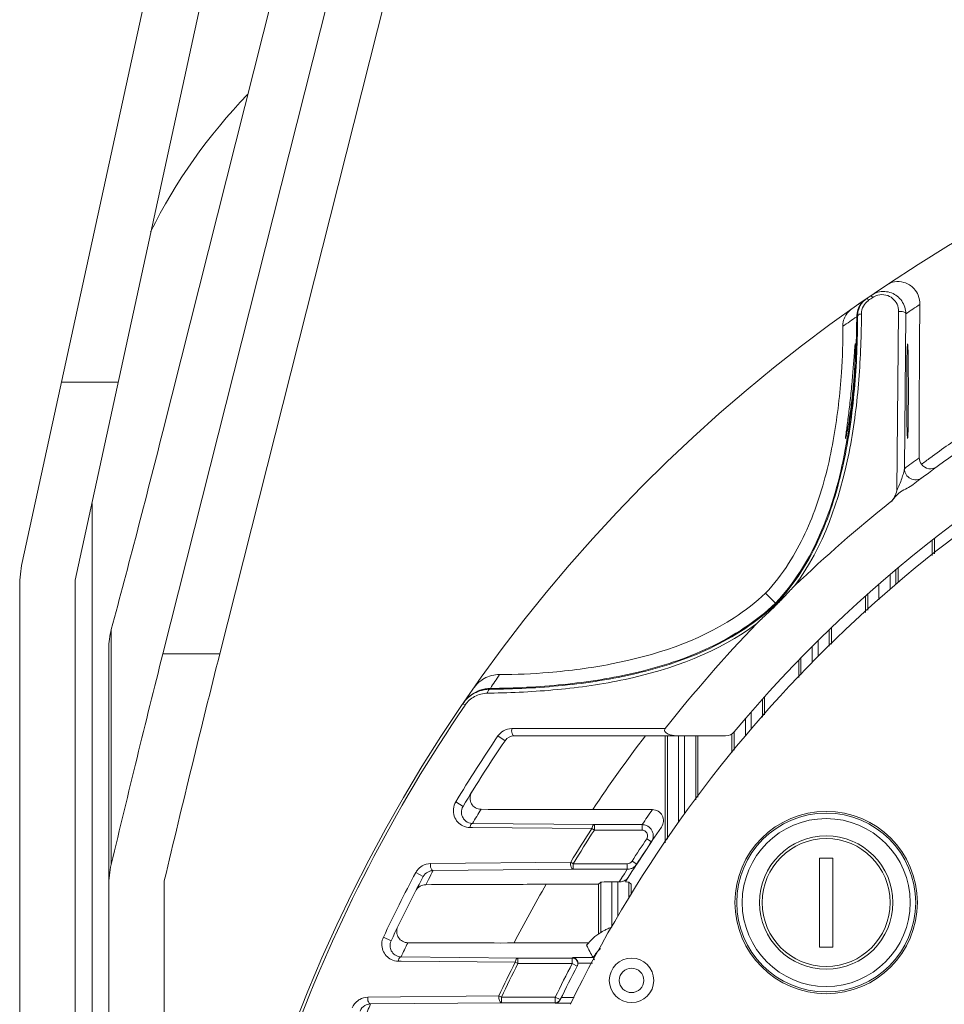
# Model space of a CAD drawing. Header units: millimetres. Extents: x 29170 to 33192, y 36 to 3108.
# Tile 219 of 256: x 31140 to 31223, y 2249 to 2338. Entities that reach past the tile are written whole.
import ezdxf

# ---------------------------------------------------------------- set-up
doc = ezdxf.new("R2010")
doc.units = ezdxf.units.MM
doc.layers.add('细实线', color=7, linetype='Continuous', lineweight=13)

msp = doc.modelspace()

# ---------------------------------------------------------------- linework, layer by layer
at = {"layer": '细实线'}
for p, q in [((31139.753, 2288.769), (31164.503, 2402.617)), ((31169.389, 2401.554), (31144.525, 2287.182)), ((31152.394, 2300.556), (31171.984, 2378.197)), ((31152.394, 2280.556), (31171.984, 2358.197)), ((31176.869, 2357.273), (31157.512, 2280.556)), ((31216.076, 2312.798), (31215.706, 2312.544)), ((31215.706, 2312.544), (31215.839, 2312.35)), ((31216.076, 2312.798), (31216.138, 2312.707)), ((31216.138, 2312.707), (31216.209, 2312.604)), ((31214.767, 2310.871), (31214.846, 2310.924)), ((31215.193, 2310.919), (31215.194, 2311.135)), ((31218.531, 2311.349), (31218.374, 2295.25)), ((31219.179, 2311.129), (31219.056, 2297.205)), ((31143.282, 2305.001), (31148.399, 2305.001)), ((31146.025, 2223.031), (31146.025, 2294.082)), ((31221.557, 2289.397), (31221.557, 2290.795)), ((31221.758, 2290.952), (31221.758, 2289.555)), ((31217.784, 2287.466), (31217.784, 2287.706)), ((31218.284, 2288.131), (31218.284, 2286.814)), ((31218.493, 2288.307), (31218.493, 2286.979)), ((31144.525, 2162.182), (31144.525, 2287.182)), ((31216.758, 2285.403), (31216.758, 2286.821)), ((31217.784, 2286.358), (31217.784, 2287.466)), ((31139.525, 2162.182), (31139.525, 2286.644)), ((31207.53, 2285.055), (31206.569, 2286.014)), ((31215.557, 2284.285), (31215.557, 2285.758)), ((31215.758, 2284.473), (31215.758, 2285.875)), ((31147.756, 2282.74), (31147.756, 2261.61)), ((31212.292, 2282.717), (31212.292, 2281.247)), ((31212.493, 2282.911), (31212.493, 2281.434)), ((31211.292, 2281.738), (31211.292, 2280.317)), ((31147.525, 2154.838), (31147.525, 2281.01)), ((31210.758, 2279.748), (31210.758, 2281.205)), ((31152.394, 2280.556), (31157.512, 2280.556)), ((31209.557, 2278.433), (31209.557, 2279.984)), ((31209.758, 2278.653), (31209.758, 2280.191)), ((31181.833, 2277.445), (31181.781, 2277.365)), ((31181.788, 2277.02), (31181.573, 2277.017)), ((31206.292, 2276.475), (31206.292, 2274.857)), ((31206.493, 2276.7), (31206.493, 2275.077)), ((31179.56, 2275.934), (31179.366, 2276.067)), ((31205.292, 2273.762), (31205.292, 2275.342)), ((31204.758, 2274.724), (31204.758, 2273.176)), ((31197.564, 2273.845), (31183.762, 2273.832)), ((31203.758, 2271.893), (31203.758, 2273.54)), ((31183.151, 2272.741), (31182.518, 2273.169)), ((31183.98, 2273.182), (31202.987, 2273.182)), ((31197.557, 2263.566), (31197.557, 2273.182)), ((31197.758, 2263.875), (31197.758, 2273.182)), ((31198.758, 2273.182), (31198.758, 2265.411)), ((31199.292, 2266.121), (31199.292, 2273.182)), ((31200.292, 2273.182), (31200.292, 2267.413)), ((31200.493, 2273.182), (31200.493, 2267.673)), ((31203.557, 2271.633), (31203.557, 2273.36)), ((31179.381, 2266.833), (31178.725, 2267.228)), ((31196.401, 2266.543), (31191.035, 2266.543)), ((31179.994, 2264.927), (31180.219, 2264.925)), ((31180.219, 2264.925), (31190.961, 2264.833)), ((31180.222, 2265.292), (31191.183, 2265.19)), ((31190.962, 2264.835), (31191.184, 2264.69)), ((31191.183, 2265.19), (31195.477, 2265.19)), ((31191.184, 2264.69), (31191.184, 2265.19)), ((31191.185, 2264.69), (31195.477, 2264.69)), ((31195.477, 2265.19), (31195.477, 2264.69)), ((31196.307, 2263.632), (31195.892, 2263.911)), ((31194.989, 2261.631), (31196.307, 2263.632)), ((31211.425, 2262.182), (31211.425, 2254.182)), ((31212.625, 2262.182), (31211.425, 2262.182)), ((31212.625, 2254.182), (31212.625, 2262.182)), ((31189.056, 2261.809), (31176.458, 2261.681)), ((31189.283, 2261.173), (31176.691, 2261.055)), ((31189.283, 2261.673), (31189.057, 2261.811)), ((31189.283, 2261.173), (31189.283, 2261.673)), ((31194.148, 2261.173), (31189.283, 2261.173)), ((31194.148, 2261.673), (31189.285, 2261.673)), ((31193.888, 2260.767), (31194.148, 2261.173)), ((31194.148, 2261.173), (31194.148, 2261.673)), ((31194.989, 2261.631), (31194.569, 2261.902)), ((31175.803, 2260.515), (31175.128, 2260.874)), ((31193.426, 2260.038), (31193.65, 2260.393)), ((31193.65, 2260.393), (31193.667, 2260.419)), ((31193.667, 2260.419), (31193.888, 2260.767)), ((31152.525, 2260.141), (31152.525, 2154.838)), ((31186.863, 2259.82), (31191.557, 2259.82)), ((31191.557, 2259.82), (31191.758, 2260.021)), ((31191.557, 2255.35), (31191.557, 2259.82)), ((31191.758, 2260.021), (31191.758, 2255.496)), ((31192.758, 2260.038), (31192.758, 2255.974)), ((31193.292, 2260.038), (31192.758, 2260.038)), ((31193.292, 2256.921), (31193.292, 2260.038)), ((31194.292, 2258.551), (31194.292, 2260.021)), ((31194.292, 2260.021), (31194.493, 2259.82)), ((31194.493, 2259.82), (31194.493, 2258.86)), ((31172.912, 2254.744), (31172.22, 2255.07)), ((31183.964, 2254.543), (31190.666, 2254.543)), ((31211.425, 2254.182), (31212.625, 2254.182)), ((31173.806, 2253.294), (31184.303, 2253.19)), ((31184.303, 2253.19), (31189.2, 2253.19)), ((31184.304, 2252.69), (31184.304, 2253.19)), ((31189.2, 2253.19), (31189.2, 2252.69)), ((31191.077, 2253.225), (31189.218, 2253.225)), ((31173.565, 2252.904), (31173.802, 2252.902)), ((31173.802, 2252.902), (31184.066, 2252.808)), ((31184.067, 2252.809), (31184.304, 2252.69)), ((31184.305, 2252.69), (31189.199, 2252.69)), ((31189.2, 2252.69), (31189.642, 2252.458)), ((31191.024, 2252.725), (31189.713, 2252.725)), ((31182.601, 2249.784), (31170.814, 2249.659)), ((31182.842, 2249.673), (31182.602, 2249.785)), ((31182.842, 2249.173), (31182.842, 2249.673)), ((31187.671, 2249.673), (31182.843, 2249.673)), ((31187.671, 2249.673), (31187.671, 2249.173)), ((31188.12, 2249.453), (31187.671, 2249.673)), ((31188.211, 2249.638), (31189.355, 2249.638)), ((31182.841, 2249.173), (31171.058, 2249.056)), ((31187.671, 2249.173), (31182.841, 2249.173)), ((31187.671, 2249.173), (31187.654, 2249.138)), ((31187.654, 2249.138), (31189.085, 2249.138))]:
    msp.add_line(p, q, dxfattribs=at)
for centre, radius in [((31212.025, 2258.182), 8.2), ((31212.025, 2258.182), 8.045), ((31212.025, 2258.182), 7.548), ((31212.025, 2258.182), 6), ((31212.025, 2258.182), 5.75), ((31194.525, 2251.182), 2), ((31194.525, 2251.182), 1.1)]:
    msp.add_circle(centre, radius, dxfattribs=at)
for centre, radius, start, end in [((31295.025, 2197.182), 140, 4.5118, 175.47238), ((31196.025, 2296.182), 50, 136.08484, 153.47957), ((31295.025, 2197.182), 140, 124.5493, 124.916), ((31216.763, 2310.851), 1.994, 124.56277, 131.49779), ((31295.025, 2197.182), 139.765, 124.32731, 124.51112), ((31217.205, 2311.141), 2.005, 105.28065, 124.27522), ((31216.771, 2310.843), 2.006, 142.82313, 161.01333), ((31216.826, 2310.911), 1.98, 151.49392, 165.36367), ((31216.769, 2310.842), 2.005, 136.2053, 142.75267), ((31216.668, 2311.129), 1.474, 151.49404, 179.75037), ((31216.779, 2310.833), 2.018, 131.48825, 136.2119), ((31216.686, 2311.119), 1.494, 124.52638, 126.8905), ((31217.161, 2311.143), 2.018, 359.59771, 35.03132), ((31297.025, 2197.181), 138.001, 123.70367, 124.33991), ((31297.695, 2187.859), 148.354, 123.98598, 124.56964), ((31129.394, 2311.151), 85.373, 358.17457, 359.81217), ((31216.782, 2310.843), 2.016, 161.11392, 179.21534), ((31216.824, 2310.913), 1.978, 165.42011, 179.66939), ((31135.665, 2310.976), 79.1, 357.86386, 358.15629), ((31140.585, 2310.768), 74.176, 355.67035, 357.88245), ((31295.025, 2197.182), 119, 115.48801, 140.08379), ((31147.16, 2310.286), 67.583, 354.81625, 355.6569), ((31295.025, 2197.182), 118, 116.61106, 153.93616), ((31295.032, 2197.166), 124.017, 123.13591, 127.31635), ((31280.071, 2218.108), 99.285, 123.91421, 126.23305), ((31294.725, 2197.012), 125.556, 126.30413, 127.06132), ((31280.074, 2218.103), 99.291, 126.23317, 126.80912), ((31221.387, 2298.196), 1, 216.61527, 306.0973), ((31295.025, 2197.182), 124, 128.526, 133.79615), ((31149.525, 2286.644), 10, 167.73523, 180), ((31295.025, 2197.182), 124, 136.02869, 141.81105), ((31182.579, 2275.96), 2.704, 126.57666, 144.97753), ((31305.63, 2195.631), 148.387, 145.96354, 146.54048), ((31181.817, 2274.405), 2.961, 105.047, 132.46249), ((31181.895, 2274.438), 3.008, 109.31704, 127.45273), ((31181.895, 2274.422), 3.023, 91.1697, 109.21735), ((31181.815, 2274.406), 2.959, 95.51649, 105.01726), ((31181.814, 2274.419), 2.946, 90.64645, 95.51818), ((31181.847, 2274.373), 3.004, 132.47387, 145.68038), ((31181.871, 2274.459), 2.975, 141.34178, 145.66802), ((31181.909, 2274.428), 3.025, 132.39329, 141.33624), ((31181.634, 2274.519), 2.511, 132.44067, 144.3716), ((31181.893, 2274.446), 3, 127.51771, 132.39606), ((31181.605, 2274.549), 2.469, 104.99687, 132.42994), ((31181.6, 2274.559), 2.459, 90.63163, 104.94889), ((31295.025, 2197.182), 139.765, 145.70416, 173.46892), ((31181.611, 2274.535), 2.483, 144.37166, 145.69558), ((31183.763, 2272.33), 1.502, 90.05663, 120.02274), ((31202.987, 2274.182), 1, 270, 320.08379), ((31295.025, 2197.182), 135.765, 145.96484, 148.93972), ((31295.025, 2197.182), 135, 145.96484, 148.93972), ((31183.98, 2272.182), 1, 90, 145.96484), ((31285.836, 2203.754), 113.709, 142.36911, 146.48258), ((31295.026, 2196.181), 134.001, 148.31385, 148.95229), ((31189.714, 3793.388), 1526.845, 269.672988, 270.049575), ((31295.026, 2198.181), 120.001, 145.27206, 146.05436), ((31196.401, 2265.543), 1, 325.26846, 89.98613), ((31180.236, 2266.272), 0.98, 258.44149, 269.17285), ((31295.025, 2197.182), 124.122, 146.97229, 148.62208), ((31295.025, 2197.182), 123.857, 146.97115, 148.6208), ((31295.025, 2197.182), 119, 145.27224, 148.11826), ((31195.472, 2264.188), 1.005, 19.64258, 36.1869), ((31295.025, 2197.182), 119.5, 146.05445, 147.2077), ((31195.477, 2264.19), 0.5, 326.05471, 51.7441), ((31195.47, 2264.193), 1.007, 330.56998, 344.00988), ((31195.47, 2264.189), 1.007, 2.14531, 19.54368), ((31195.472, 2264.191), 1.005, 344.10709, 2.04611), ((31195.482, 2264.187), 0.994, 326.06308, 330.56559), ((31156.067, 2259.639), 8.542, 166.6584, 179.98294), ((31176.475, 2260.152), 1.529, 90.61427, 119.61407), ((31194.147, 2262.18), 1.007, 270.06158, 289.27695), ((31194.148, 2262.174), 1.002, 289.35103, 297.74764), ((31194.147, 2262.174), 1.001, 320.06646, 327.20335), ((31295.025, 2197.182), 135.765, 152.02183, 154.76149), ((31295.025, 2197.182), 135, 152.02183, 154.76149), ((31176.454, 2260.169), 1.502, 149.67655, 152.02), ((31176.466, 2260.162), 1.516, 142.83287, 149.67641), ((31295.025, 2198.181), 134, 152.39785, 152.62907), ((31295.026, 2198.181), 134, 152.01744, 152.39785), ((31272.52, 2209.327), 99.432, 149.48144, 152.95141), ((31193.437, 2261.024), 0.984, 288.6063, 305.31216), ((31194.55, 2251.153), 5.163, 122.73823, 141.85319), ((31295.026, 2196.181), 134.001, 154.16897, 154.7727), ((31182.712, 3602.848), 1348.306, 269.647392, 270.053202), ((31194.525, 2251.182), 4.009, 134.08395, 149.35093), ((31173.82, 2254.276), 0.982, 263.56995, 269.14252), ((31204.826, 2261.06), 15.825, 209.67617, 210.4623), ((31295.025, 2197.182), 124.122, 153.37422, 154.92545), ((31295.025, 2197.182), 123.857, 153.3734, 154.92449), ((31295.025, 2197.182), 119.5, 152.32169, 153.94344), ((31295.025, 2197.182), 119, 152.32164, 153.94344), ((31189.2, 2252.69), 0.5, 332.32439, 45.90241), ((31170.831, 2248.133), 1.526, 90.64536, 119.18107), ((31170.833, 2248.13), 1.53, 119.17806, 125.87175), ((31295.026, 2198.181), 134.001, 157.68729, 158.27186), ((31187.645, 2249.653), 0.515, 271.02241, 333.91625), ((31187.671, 2249.673), 0.5, 269.98014, 333.94932)]:
    msp.add_arc(centre, radius, start, end, dxfattribs=at)
msp.add_ellipse((31219.339, 2304.182), major_axis=(0, 4.25), ratio=0.017455, dxfattribs=at)
for centre, major_axis, ratio, start_param, end_param in [((31152.394, 2400.556), (38.282, 199.959), 0.105439, -2.180534, -2.074212), ((31152.394, 2180.556), (38.282, 199.959), 0.105439, 1.067381, 1.173703), ((31157.512, 2180.556), (38.282, 199.959), 0.105439, 1.067381, 1.181726), ((31192.758, 2260.021), (1, 0), 0.017455, 1.570796, 3.124139), ((31193.292, 2260.021), (1, 0), 0.017455, 1.436724, 1.570796), ((31193.292, 2260.021), (1, 0), 0.017455, 0.017453, 0.816157)]:
    msp.add_ellipse(centre, major_axis=major_axis, ratio=ratio, start_param=start_param, end_param=end_param, dxfattribs=at)
for points, knots in [([(31217.488, 2313.749), (31217.69, 2313.884), (31218.196, 2314.084), (31219.111, 2314.028), (31219.885, 2313.529), (31220.354, 2312.783), (31220.453, 2312.266), (31220.449, 2311.986)], [0, 0, 0, 0, 0.174237, 0.377802, 0.635051, 0.79968, 1, 1, 1, 1]), ([(31216.661, 2312.812), (31216.895, 2312.876), (31217.387, 2312.885), (31218.022, 2312.565), (31218.439, 2312.019), (31218.534, 2311.571), (31218.531, 2311.349)], [0, 0, 0, 0, 0.267166, 0.515664, 0.755656, 1, 1, 1, 1]), ([(31216.677, 2313.075), (31217.07, 2313.182), (31217.925, 2313.145), (31218.591, 2312.618), (31218.813, 2312.302)], [0, 0, 0, 0, 0.512387, 1, 1, 1, 1]), ([(31220.449, 2311.986), (31220.434, 2310.943), (31220.393, 2306.346), (31220.388, 2301.75), (31220.387, 2298.196)], [0, 0, 0, 0, 0.226939, 1, 1, 1, 1]), ([(31207.53, 2285.055), (31209.186, 2286.795), (31211.724, 2290.902), (31213.731, 2297.597), (31214.67, 2304.296), (31214.839, 2308.731), (31214.846, 2310.924)], [0, 0, 0, 0, 0.262556, 0.515405, 0.760289, 1, 1, 1, 1]), ([(31209.205, 2286.686), (31211.776, 2290.148), (31213.931, 2296.455), (31215.017, 2304.774), (31215.18, 2308.887), (31215.193, 2310.919)], [0, 0, 0, 0, 0.512382, 0.758565, 1, 1, 1, 1]), ([(31213.518, 2310.019), (31213.517, 2310.096), (31213.528, 2310.378), (31213.605, 2310.657), (31213.691, 2310.844)], [0, 0, 0, 0, 0.270222, 1, 1, 1, 1]), ([(31213.691, 2310.844), (31213.726, 2310.918), (31213.874, 2311.188), (31214.093, 2311.418), (31214.277, 2311.548)], [0, 0, 0, 0, 0.267372, 1, 1, 1, 1]), ([(31214.846, 2310.924), (31214.847, 2310.949), (31214.913, 2311.085), (31215.078, 2311.119), (31215.194, 2311.135)], [0, 0, 0, 0, 0.174577, 1, 1, 1, 1]), ([(31219.179, 2311.129), (31219.176, 2311.221), (31218.902, 2311.368), (31218.678, 2311.369), (31218.531, 2311.349)], [0, 0, 0, 0, 0.383974, 1, 1, 1, 1]), ([(31208.646, 2288.679), (31209.748, 2290.391), (31211.433, 2294.143), (31212.825, 2299.988), (31213.414, 2305.309), (31213.54, 2308.629), (31213.518, 2310.019)], [0, 0, 0, 0, 0.275866, 0.550405, 0.8116, 1, 1, 1, 1]), ([(31214.271, 2304.182), (31214.299, 2304.457), (31214.35, 2304.998), (31214.418, 2305.784), (31214.476, 2306.509), (31214.523, 2307.145), (31214.557, 2307.608), (31214.581, 2307.916), (31214.595, 2308.095), (31214.609, 2308.233), (31214.617, 2308.341), (31214.631, 2308.39), (31214.632, 2308.431), (31214.639, 2308.431)], [0, 0, 0, 0, 0.194646, 0.381891, 0.554573, 0.70606, 0.830508, 0.881038, 0.923097, 0.956275, 0.980251, 0.994829, 1, 1, 1, 1]), ([(31214.639, 2308.431), (31214.647, 2308.431), (31214.644, 2308.389), (31214.654, 2308.342), (31214.653, 2308.232), (31214.655, 2308.095), (31214.652, 2307.916), (31214.646, 2307.609), (31214.631, 2307.145), (31214.601, 2306.509), (31214.557, 2305.783), (31214.497, 2304.997), (31214.448, 2304.457), (31214.421, 2304.182)], [0, 0, 0, 0, 0.005045, 0.019499, 0.043362, 0.076441, 0.118422, 0.168894, 0.293301, 0.444849, 0.617681, 0.805131, 1, 1, 1, 1]), ([(31213.768, 2299.932), (31213.761, 2299.932), (31213.769, 2299.975), (31213.766, 2300.022), (31213.781, 2300.132), (31213.797, 2300.269), (31213.821, 2300.449), (31213.862, 2300.756), (31213.925, 2301.22), (31214.009, 2301.855), (31214.098, 2302.579), (31214.188, 2303.364), (31214.244, 2303.906), (31214.271, 2304.182)], [0, 0, 0, 0, 0.004893, 0.019328, 0.043297, 0.076578, 0.118818, 0.169562, 0.294397, 0.446056, 0.618655, 0.805651, 1, 1, 1, 1]), ([(31214.421, 2304.182), (31214.393, 2303.905), (31214.335, 2303.363), (31214.238, 2302.577), (31214.135, 2301.853), (31214.034, 2301.218), (31213.952, 2300.756), (31213.893, 2300.449), (31213.857, 2300.269), (31213.825, 2300.131), (31213.803, 2300.022), (31213.782, 2299.973), (31213.776, 2299.932), (31213.768, 2299.932)], [0, 0, 0, 0, 0.193625, 0.379929, 0.551945, 0.703254, 0.828091, 0.878997, 0.921507, 0.955162, 0.979593, 0.99456, 1, 1, 1, 1]), ([(31214.466, 2304.18), (31214.434, 2303.825), (31214.293, 2302.397), (31214.099, 2300.974), (31213.92, 2299.911)], [0, 0, 0, 0, 0.24852, 1, 1, 1, 1]), ([(31213.92, 2299.911), (31213.477, 2297.286), (31212.173, 2291.981), (31209.384, 2287.125), (31207.471, 2285.114)], [0, 0, 0, 0, 0.489622, 1, 1, 1, 1]), ([(31219.056, 2297.205), (31219.052, 2297.065), (31218.968, 2296.764), (31218.757, 2296.108), (31218.544, 2295.595), (31218.374, 2295.25)], [0, 0, 0, 0, 0.201503, 0.444838, 1, 1, 1, 1]), ([(31219.056, 2297.205), (31219.056, 2297.023), (31219.161, 2296.65), (31219.586, 2296.264), (31220.149, 2296.156), (31220.51, 2296.295), (31220.656, 2296.404)], [0, 0, 0, 0, 0.250075, 0.500037, 0.749973, 1, 1, 1, 1]), ([(31219.852, 2295.797), (31219.677, 2295.663), (31219.296, 2295.439), (31218.803, 2295.194), (31218.446, 2294.93), (31218.156, 2294.6), (31217.961, 2294.327), (31217.789, 2294.19)], [0, 0, 0, 0, 0.25004, 0.500197, 0.625244, 0.750286, 1, 1, 1, 1]), ([(31217.789, 2294.19), (31217.953, 2294.32), (31218.213, 2294.658), (31218.326, 2295.055), (31218.374, 2295.25)], [0, 0, 0, 0, 0.509828, 1, 1, 1, 1]), ([(31209.205, 2286.686), (31208.924, 2286.416), (31208.397, 2285.84), (31207.862, 2285.274), (31207.59, 2284.995)], [0, 0, 0, 0, 0.5, 1, 1, 1, 1]), ([(31207.53, 2285.055), (31205.792, 2283.398), (31201.745, 2280.787), (31195.089, 2278.632), (31188.404, 2277.595), (31183.971, 2277.386), (31181.781, 2277.365)], [0, 0, 0, 0, 0.262459, 0.515607, 0.760534, 1, 1, 1, 1]), ([(31207.471, 2285.114), (31205.742, 2283.465), (31201.715, 2280.866), (31195.09, 2278.717), (31188.431, 2277.679), (31184.016, 2277.466), (31181.834, 2277.444)], [0, 0, 0, 0, 0.262227, 0.5154, 0.760419, 1, 1, 1, 1]), ([(31207.523, 2285.048), (31207.524, 2285.045), (31207.536, 2285.053), (31207.549, 2285.036), (31207.566, 2285.018), (31207.582, 2285.003), (31207.59, 2284.995)], [0, 0, 0, 0, 0.103947, 0.295468, 0.595577, 1, 1, 1, 1]), ([(31207.59, 2284.995), (31207.292, 2284.705), (31206.688, 2284.134), (31206.073, 2283.574), (31205.784, 2283.274)], [0, 0, 0, 0, 0.499999, 1, 1, 1, 1]), ([(31205.784, 2283.274), (31202.35, 2280.707), (31196.148, 2278.428), (31187.888, 2277.245), (31183.805, 2277.047), (31181.788, 2277.02)], [0, 0, 0, 0, 0.512601, 0.758778, 1, 1, 1, 1]), ([(31203.739, 2283.789), (31200.452, 2281.647), (31194.736, 2279.787), (31187.518, 2278.845), (31184.142, 2278.686), (31182.664, 2278.686)], [0, 0, 0, 0, 0.537829, 0.797348, 1, 1, 1, 1]), ([(31180.968, 2278.132), (31181.024, 2278.174), (31181.268, 2278.341), (31181.54, 2278.469), (31181.753, 2278.54)], [0, 0, 0, 0, 0.238707, 1, 1, 1, 1]), ([(31181.753, 2278.54), (31181.823, 2278.563), (31182.119, 2278.649), (31182.429, 2278.686), (31182.664, 2278.686)], [0, 0, 0, 0, 0.236929, 1, 1, 1, 1]), ([(31181.573, 2277.017), (31181.58, 2277.064), (31181.605, 2277.191), (31181.689, 2277.36), (31181.781, 2277.365)], [0, 0, 0, 0, 0.338926, 1, 1, 1, 1]), ([(31183.98, 2273.182), (31183.888, 2273.182), (31183.737, 2273.46), (31183.741, 2273.684), (31183.762, 2273.832)], [0, 0, 0, 0, 0.380975, 1, 1, 1, 1]), ([(31197.564, 2273.845), (31197.526, 2273.796), (31197.473, 2273.666), (31197.57, 2273.487), (31197.725, 2273.377), (31197.953, 2273.272), (31198.261, 2273.2), (31198.512, 2273.182), (31198.637, 2273.182)], [0, 0, 0, 0, 0.124212, 0.249035, 0.374255, 0.49945, 0.749645, 1, 1, 1, 1]), ([(31180.157, 2268.106), (31180.06, 2267.949), (31179.956, 2267.582), (31180.101, 2267.05), (31180.478, 2266.665), (31180.827, 2266.568), (31180.999, 2266.567)], [0, 0, 0, 0, 0.262843, 0.511723, 0.753516, 1, 1, 1, 1]), ([(31178.725, 2267.228), (31178.503, 2266.859), (31178.397, 2265.916), (31179.021, 2265.236), (31179.373, 2265.069)], [0, 0, 0, 0, 0.524833, 1, 1, 1, 1]), ([(31179.381, 2266.833), (31179.281, 2266.668), (31179.185, 2266.296), (31179.292, 2265.936), (31179.376, 2265.791)], [0, 0, 0, 0, 0.536093, 1, 1, 1, 1]), ([(31179.376, 2265.791), (31179.412, 2265.729), (31179.576, 2265.504), (31179.838, 2265.353), (31180.04, 2265.312)], [0, 0, 0, 0, 0.258184, 1, 1, 1, 1]), ([(31180.222, 2265.292), (31180.196, 2265.292), (31180.05, 2265.225), (31180.011, 2265.049), (31179.994, 2264.927)], [0, 0, 0, 0, 0.177622, 1, 1, 1, 1]), ([(31191.184, 2265.19), (31191.158, 2265.189), (31191.017, 2265.124), (31190.979, 2264.954), (31190.962, 2264.835)], [0, 0, 0, 0, 0.176257, 1, 1, 1, 1]), ([(31176.691, 2261.055), (31176.6, 2261.057), (31176.445, 2261.315), (31176.441, 2261.538), (31176.458, 2261.681)], [0, 0, 0, 0, 0.387598, 1, 1, 1, 1]), ([(31189.057, 2261.811), (31189.038, 2261.738), (31189.046, 2261.584), (31189.086, 2261.363), (31189.192, 2261.177), (31189.283, 2261.173)], [0, 0, 0, 0, 0.31662, 0.616513, 1, 1, 1, 1]), ([(31176.691, 2261.055), (31176.525, 2261.052), (31176.162, 2260.958), (31175.893, 2260.685), (31175.803, 2260.515)], [0, 0, 0, 0, 0.463811, 1, 1, 1, 1]), ([(31194.265, 2260.493), (31194.252, 2260.472), (31194.181, 2260.369), (31194.089, 2260.279), (31194.006, 2260.221)], [0, 0, 0, 0, 0.194741, 1, 1, 1, 1]), ([(31176.027, 2259.788), (31175.851, 2259.786), (31175.484, 2259.686), (31175.221, 2259.407), (31175.136, 2259.242)], [0, 0, 0, 0, 0.486304, 1, 1, 1, 1]), ([(31186.863, 2259.82), (31185.941, 2259.82), (31182.329, 2259.818), (31178.716, 2259.809), (31176.027, 2259.788)], [0, 0, 0, 0, 0.255303, 1, 1, 1, 1]), ([(31173.52, 2256.016), (31173.444, 2255.858), (31173.376, 2255.502), (31173.547, 2255.006), (31173.92, 2254.655), (31174.25, 2254.569), (31174.414, 2254.568)], [0, 0, 0, 0, 0.263282, 0.513035, 0.754956, 1, 1, 1, 1]), ([(31192.758, 2255.974), (31192.633, 2255.928), (31192.452, 2255.854), (31192.225, 2255.747), (31192.077, 2255.67), (31191.953, 2255.606), (31191.857, 2255.544), (31191.797, 2255.524), (31191.766, 2255.491), (31191.758, 2255.496)], [0, 0, 0, 0, 0.360873, 0.527923, 0.678769, 0.808312, 0.909705, 0.975541, 1, 1, 1, 1]), ([(31172.22, 2255.07), (31172.049, 2254.707), (31172.014, 2253.841), (31172.591, 2253.222), (31172.917, 2253.06)], [0, 0, 0, 0, 0.524464, 1, 1, 1, 1]), ([(31172.912, 2254.744), (31172.843, 2254.596), (31172.78, 2254.28), (31172.863, 2253.973), (31172.929, 2253.845)], [0, 0, 0, 0, 0.530248, 1, 1, 1, 1]), ([(31172.929, 2253.845), (31173.005, 2253.696), (31173.23, 2253.437), (31173.551, 2253.318), (31173.71, 2253.3)], [0, 0, 0, 0, 0.509072, 1, 1, 1, 1]), ([(31173.806, 2253.294), (31173.777, 2253.293), (31173.622, 2253.223), (31173.58, 2253.035), (31173.565, 2252.904)], [0, 0, 0, 0, 0.180045, 1, 1, 1, 1]), ([(31184.304, 2253.19), (31184.276, 2253.189), (31184.124, 2253.12), (31184.083, 2252.936), (31184.067, 2252.809)], [0, 0, 0, 0, 0.179332, 1, 1, 1, 1]), ([(31189.218, 2253.225), (31189.255, 2253.224), (31189.409, 2253.204), (31189.553, 2253.108), (31189.62, 2253.01)], [0, 0, 0, 0, 0.235731, 1, 1, 1, 1]), ([(31171.058, 2249.056), (31170.969, 2249.059), (31170.808, 2249.299), (31170.801, 2249.52), (31170.814, 2249.659)], [0, 0, 0, 0, 0.390936, 1, 1, 1, 1]), ([(31182.602, 2249.785), (31182.586, 2249.713), (31182.596, 2249.565), (31182.64, 2249.349), (31182.752, 2249.177), (31182.842, 2249.173)], [0, 0, 0, 0, 0.316117, 0.612375, 1, 1, 1, 1]), ([(31171.058, 2249.056), (31170.878, 2249.053), (31170.483, 2248.941), (31170.209, 2248.62), (31170.129, 2248.425)], [0, 0, 0, 0, 0.460779, 1, 1, 1, 1])]:
    msp.add_open_spline(points, degree=3, knots=knots, dxfattribs=at)
for points in [[(31215.085, 2311.856), (31215.233, 2312.127), (31215.451, 2312.369), (31215.706, 2312.544)], [(31216.209, 2312.604), (31216.346, 2312.697), (31216.501, 2312.768), (31216.661, 2312.812)], [(31215.372, 2311.832), (31215.474, 2312.019), (31215.619, 2312.187), (31215.789, 2312.314)], [(31220.387, 2298.196), (31220.387, 2297.987), (31220.459, 2297.768), (31220.584, 2297.6)], [(31206.569, 2286.014), (31207.344, 2286.832), (31208.036, 2287.732), (31208.646, 2288.679)], [(31203.739, 2283.789), (31204.745, 2284.444), (31205.7, 2285.187), (31206.569, 2286.014)], [(31147.756, 2282.74), (31147.605, 2282.178), (31147.525, 2281.592), (31147.525, 2281.01)], [(31183.012, 2273.63), (31182.817, 2273.518), (31182.644, 2273.356), (31182.518, 2273.169)], [(31179.373, 2265.069), (31179.565, 2264.979), (31179.782, 2264.929), (31179.994, 2264.927)], [(31195.477, 2265.19), (31195.616, 2265.19), (31195.757, 2265.16), (31195.884, 2265.103)], [(31195.477, 2264.69), (31195.586, 2264.69), (31195.701, 2264.65), (31195.787, 2264.583)], [(31195.884, 2265.103), (31196.04, 2265.034), (31196.183, 2264.919), (31196.284, 2264.781)], [(31175.719, 2261.481), (31175.541, 2261.38), (31175.381, 2261.241), (31175.258, 2261.078)], [(31194.569, 2261.902), (31194.482, 2261.768), (31194.308, 2261.673), (31194.148, 2261.673)], [(31194.915, 2261.531), (31194.832, 2261.432), (31194.728, 2261.348), (31194.614, 2261.288)], [(31193.751, 2260.091), (31193.647, 2260.056), (31193.536, 2260.038), (31193.426, 2260.038)], [(31190.49, 2254.342), (31190.674, 2253.964), (31190.868, 2253.59), (31191.077, 2253.225)], [(31189.548, 2253.049), (31189.458, 2253.136), (31189.325, 2253.19), (31189.2, 2253.19)], [(31172.917, 2253.06), (31173.116, 2252.961), (31173.343, 2252.906), (31173.565, 2252.904)], [(31189.62, 2253.01), (31189.676, 2252.927), (31189.712, 2252.825), (31189.713, 2252.725)], [(31189.713, 2252.725), (31189.715, 2252.642), (31189.695, 2252.557), (31189.656, 2252.484)], [(31169.937, 2249.369), (31169.712, 2249.207), (31169.526, 2248.972), (31169.421, 2248.716)]]:
    msp.add_open_spline(points, degree=3, dxfattribs=at)

doc.saveas('drawing.dxf')
